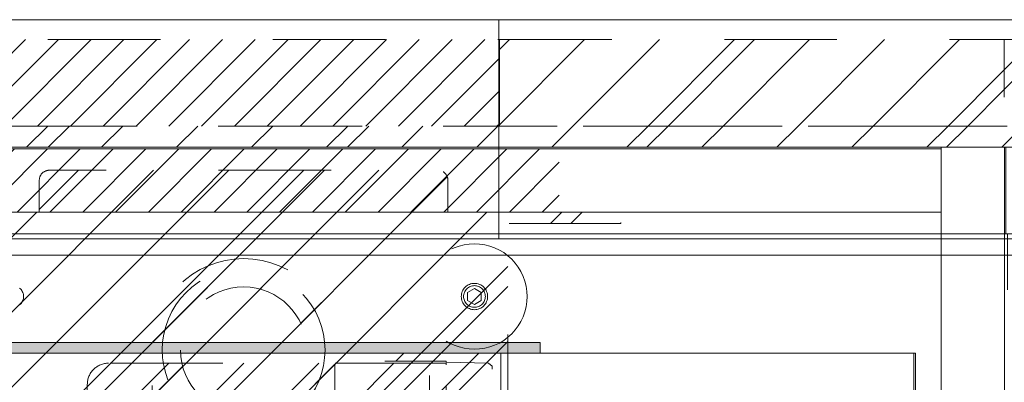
# Model space of a CAD drawing. Header units: inches. Extents: x -462 to -288, y -230 to 11.
# Tile 52 of 58: x -359.68 to -348.01, y 6.94 to 11.24. Entities that reach past the tile are written whole.
import ezdxf

# ---------------------------------------------------------------- set-up
doc = ezdxf.new("R2010")
doc.units = ezdxf.units.IN
doc.header["$LTSCALE"] = 32
doc.header["$MEASUREMENT"] = 0
doc.header["$PDMODE"] = 1
doc.header["$PDSIZE"] = -2
doc.linetypes.add('Dash Style-1', pattern=[0.083328, 0.041656, -0.041672])
for name, color, linetype, lineweight in [('DashLine', 7, 'Dash Style-1', 13), ('DashLineFill', 7, 'Dash Style-1', 13), ('Drawing', 7, 'Continuous', 18), ('Metal-Black', 7, 'Continuous', 18), ('Metal__PL', 7, 'Continuous', 18), ('None', 7, 'Continuous', 18), ('SolidLine', 7, 'Continuous', 15), ('Wood_1-H', 7, 'Continuous', 13)]:
    doc.layers.add(name, color=color, linetype=linetype, lineweight=lineweight)
doc.layers.add('Electrical', color=1, linetype='Dash Style-1', lineweight=15, true_color=0xff0000)
pattern_1 = [(45, (0, 0), (-0.3333333, -0.7222222), [])]
pattern_2 = [(45, (0, 0), (-1.613016, 1.935715), []), (45, (-1.0608, 1.0608), (-0.472346, 0.4167613), [])]

# ---------------------------------------------------------------- blocks, each defined once
blk = doc.blocks.new('Group-1')
at = {"layer": 'DashLineFill', "linetype": 'Continuous', "lineweight": 13}
h = blk.add_hatch(dxfattribs=at)
h.set_pattern_fill('Steel', color=253, style=0, pattern_type=2)
h.set_pattern_definition(pattern_2)
h.paths.add_polyline_path([(72.008, 0), (77.992, 0), (77.992, -1.024), (72.008, -1.024)])
at = {"layer": 'Electrical', "linetype": 'Continuous', "lineweight": 5, "true_color": 0xdd0000}
h = blk.add_hatch(dxfattribs=at)
h.set_pattern_fill('ElectricalHatch', color=12, style=0, pattern_type=2)
h.set_pattern_definition(pattern_1)
h.paths.add_polyline_path([(47.992, 0), (72.008, 0), (72.008, -1.024), (47.992, -1.024)])
at = {"layer": 'DashLineFill', "flags": 128}
blk.add_lwpolyline([(72.008, 0), (77.992, 0), (77.992, -1.024), (72.008, -1.024)], close=True, dxfattribs=at)
at = {"layer": 'Electrical', "flags": 128}
blk.add_lwpolyline([(47.992, 0), (72.008, 0), (72.008, -1.024), (47.992, -1.024)], close=True, dxfattribs=at)
blk = doc.blocks.new('Group-2')
at = {"layer": 'DashLineFill', "linetype": 'Continuous', "lineweight": 13}
h = blk.add_hatch(dxfattribs=at)
h.set_pattern_fill('Steel', color=253, style=0, pattern_type=2)
h.set_pattern_definition(pattern_2)
h.paths.add_polyline_path([(77.992, 0), (83.976, 0), (83.976, -1.024), (77.992, -1.024)])
at = {"layer": 'DashLineFill', "flags": 128}
blk.add_lwpolyline([(77.992, 0), (83.976, 0), (83.976, -1.024), (77.992, -1.024)], close=True, dxfattribs=at)
blk = doc.blocks.new('Group-4')
at = {"layer": 'SolidLine', "flags": 128}
for points in [[(0, 0.236), (72, 0.236), (72, -2.362), (0, -2.362)], [(72, 0.236), (138, 0.236), (138, -2.362), (72, -2.362)]]:
    blk.add_lwpolyline(points, close=True, dxfattribs=at)
at = {"layer": 'None'}
for name in ['Group-1', 'Group-2']:
    blk.add_blockref(name, (0, 0), dxfattribs=at)
blk = doc.blocks.new('SL Wall Panel (2D)')
at = {"layer": 'None'}
blk.add_blockref('Group-4', (0, 0), dxfattribs=at)
at = {"layer": 'Drawing', "color": 0, "flags": 1}
for tag in ['Catalog', 'Option1', 'Option2', 'Option3', 'Option4', 'Option5', 'Option6', 'Option7', 'Option8', 'Option9', 'Option10', 'Option11', 'Option12', 'Custom', 'Tag', 'FinishGroup', 'Discount', 'Item1', 'Item2', 'Item3', 'Item4', 'Item5', 'Item6', 'Item7', 'Item8', 'Item9', 'Item10', 'Item11', 'Item12', 'Item13', 'Item14', 'Item15', 'Item16', 'Item17', 'Item18', 'Item19', 'Item20', 'Item21', 'Item22', 'Item23', 'Item24', 'Item25']:
    blk.add_attdef(tag, (-102.499, -216.571), '', height=0.00709, dxfattribs=at)
blk = doc.blocks.new('Group-9')
at = {"layer": 'DashLineFill', "linetype": 'Continuous', "lineweight": 13}
h = blk.add_hatch(dxfattribs=at)
h.set_pattern_fill('Steel', color=253, style=0, pattern_type=2)
h.set_pattern_definition(pattern_2)
h.paths.add_polyline_path([(12, -12), (72, -12), (72, -12.252), (12, -12.252)])
at = {"layer": 'DashLineFill', "flags": 128}
blk.add_lwpolyline([(12, -12), (72, -12), (72, -12.252), (12, -12.252)], close=True, dxfattribs=at)
at = {"layer": 'SolidLine', "flags": 128}
blk.add_lwpolyline([(12, -12.252), (72, -12.252), (72, -13.276), (12, -13.276)], close=True, dxfattribs=at)
blk = doc.blocks.new('Group-10')
at = {"layer": 'None'}
blk.add_blockref('Group-9', (0, 0), dxfattribs=at)
blk = doc.blocks.new('SL Wall Tile (2D)-2')
at = {"layer": 'None'}
blk.add_blockref('Group-10', (0, 0), dxfattribs=at)
at = {"layer": 'Drawing', "color": 0, "flags": 1}
for tag in ['Catalog', 'FinishGroup', 'Discount', 'Option1', 'Option2', 'Option3', 'Option4', 'Option5', 'Option6', 'Option7', 'Option8', 'Option9', 'Option10', 'Option11', 'Option12', 'Custom', 'Tag', 'Item1', 'Item2', 'Item3', 'Item4', 'Item5', 'Item6', 'Item7', 'Item8', 'Item9', 'Item10', 'Item11', 'Item12', 'Item13', 'Item14', 'Item15', 'Item16', 'Item17', 'Item18', 'Item19', 'Item20', 'Item21', 'Item22', 'Item23', 'Item24', 'Item25']:
    blk.add_attdef(tag, (-60.533, -192.007), '', height=0.00709, dxfattribs=at)
blk = doc.blocks.new('Group-11')
at = {"layer": 'DashLineFill', "linetype": 'Continuous', "lineweight": 13}
h = blk.add_hatch(dxfattribs=at)
h.set_pattern_fill('Steel', color=253, style=0, pattern_type=2)
h.set_pattern_definition(pattern_2)
h.paths.add_polyline_path([(12.02, -12), (132.02, -12), (132.02, -12.252), (12.02, -12.252)])
at = {"layer": 'DashLineFill', "flags": 128}
blk.add_lwpolyline([(12.02, -12), (132.02, -12), (132.02, -12.252), (12.02, -12.252)], close=True, dxfattribs=at)
at = {"layer": 'SolidLine', "flags": 128}
blk.add_lwpolyline([(12.02, -12.252), (132.02, -12.252), (132.02, -13.276), (12.02, -13.276)], close=True, dxfattribs=at)
blk = doc.blocks.new('Group-13')
at = {"layer": 'DashLine', "flags": 128}
blk.add_lwpolyline([(42.02, -13.276), (72.02, -13.276), (72.02, -15.697), (42.02, -15.697)], close=True, dxfattribs=at)
at = {"layer": 'SolidLine', "flags": 128}
blk.add_lwpolyline([(42.02, -13.276), (72.02, -13.276), (72.02, -13.531), (42.02, -13.531)], close=True, dxfattribs=at)
blk = doc.blocks.new('Group-16')
at = {"layer": 'SolidLine', "flags": 128}
blk.add_lwpolyline([(12.02, -13.531), (132.02, -13.531), (132.02, -25.539), (12.02, -25.539)], close=True, dxfattribs=at)
at = {"layer": 'None'}
blk.add_blockref('Group-13', (0, 0), dxfattribs=at)
blk = doc.blocks.new('Group-17')
at = {"layer": 'None'}
for name in ['Group-11', 'Group-16']:
    blk.add_blockref(name, (0, 0), dxfattribs=at)
blk = doc.blocks.new('Group-18')
at = {"layer": 'None'}
blk.add_blockref('Group-17', (0, 0), dxfattribs=at)
blk = doc.blocks.new('SL Overhead (2D)')
at = {"layer": 'None'}
blk.add_blockref('Group-18', (0, 0), dxfattribs=at)
at = {"layer": 'Drawing', "color": 0, "flags": 1}
for tag in ['Catalog', 'Custom', 'FinishGroup', 'Discount', 'Tag', 'Item1', 'Item2', 'Item3', 'Item4', 'Item5', 'Item6', 'Item7', 'Item8', 'Item9', 'Item10', 'Item11', 'Item12', 'Item13', 'Item14', 'Item15', 'Item16', 'Item17', 'Item18', 'Item19', 'Item20', 'Item21', 'Item22', 'Item23', 'Item24', 'Item25', 'Option1', 'Option2', 'Option3', 'Option4', 'Option5', 'Option6', 'Option7', 'Option8', 'Option9', 'Option10', 'Option11', 'Option12']:
    blk.add_attdef(tag, (-60.523, -147.026), '', height=0.00709, dxfattribs=at)
blk = doc.blocks.new('1BP8DW-Leveler (2D)')
at = {"layer": 'DashLine', "flags": 128}
for points in [[(0.625, 0), (0.622, -0.061), (0.613, -0.122), (0.598, -0.181), (0.577, -0.239), (0.551, -0.295), (0.52, -0.347), (0.483, -0.396), (0.442, -0.442), (0.396, -0.483), (0.347, -0.52), (0.295, -0.551), (0.239, -0.577), (0.181, -0.598), (0.122, -0.613), (0.061, -0.622), (0, -0.625), (-0.061, -0.622), (-0.122, -0.613), (-0.181, -0.598), (-0.239, -0.577), (-0.295, -0.551), (-0.347, -0.52), (-0.396, -0.483), (-0.442, -0.442), (-0.483, -0.396), (-0.52, -0.347), (-0.551, -0.295), (-0.577, -0.239), (-0.598, -0.181), (-0.613, -0.122), (-0.622, -0.061), (-0.625, 0), (-0.622, 0.061), (-0.613, 0.122), (-0.598, 0.181), (-0.577, 0.239), (-0.551, 0.295), (-0.52, 0.347), (-0.483, 0.396), (-0.442, 0.442), (-0.396, 0.483), (-0.347, 0.52), (-0.295, 0.551), (-0.239, 0.577), (-0.181, 0.598), (-0.122, 0.613), (-0.061, 0.622), (0, 0.625), (0.061, 0.622), (0.122, 0.613), (0.181, 0.598), (0.239, 0.577), (0.295, 0.551), (0.347, 0.52), (0.396, 0.483), (0.442, 0.442), (0.483, 0.396), (0.52, 0.347), (0.551, 0.295), (0.577, 0.239), (0.598, 0.181), (0.613, 0.122), (0.622, 0.061)], [(0, 0.156), (0.015, 0.155), (0.03, 0.153), (0.045, 0.15), (0.06, 0.144), (0.074, 0.138), (0.087, 0.13), (0.099, 0.121), (0.11, 0.11), (0.121, 0.099), (0.13, 0.087), (0.138, 0.074), (0.144, 0.06), (0.15, 0.045), (0.153, 0.03), (0.155, 0.015), (0.156, 0), (0.155, -0.015), (0.153, -0.03), (0.15, -0.045), (0.144, -0.06), (0.138, -0.074), (0.13, -0.087), (0.121, -0.099), (0.11, -0.11), (0.099, -0.121), (0.087, -0.13), (0.074, -0.138), (0.06, -0.144), (0.045, -0.15), (0.03, -0.153), (0.015, -0.155), (0, -0.156), (-0.015, -0.155), (-0.03, -0.153), (-0.045, -0.15), (-0.06, -0.144), (-0.074, -0.138), (-0.087, -0.13), (-0.099, -0.121), (-0.11, -0.11), (-0.121, -0.099), (-0.13, -0.087), (-0.138, -0.074), (-0.144, -0.06), (-0.15, -0.045), (-0.153, -0.03), (-0.155, -0.015), (-0.156, 0), (-0.155, 0.015), (-0.153, 0.03), (-0.15, 0.045), (-0.144, 0.06), (-0.138, 0.074), (-0.13, 0.087), (-0.121, 0.099), (-0.11, 0.11), (-0.099, 0.121), (-0.087, 0.13), (-0.074, 0.138), (-0.06, 0.144), (-0.045, 0.15), (-0.03, 0.153), (-0.015, 0.155)], [(0, 0.094), (-0.081, 0.047), (-0.081, -0.047), (0, -0.094), (0.081, -0.047), (0.081, 0.047)]]:
    blk.add_lwpolyline(points, close=True, dxfattribs=at)
blk = doc.blocks.new('1BRPX5-Util_Bkt_Sm-F (2D)')
at = {"layer": 'DashLineFill', "linetype": 'Continuous', "lineweight": 13}
h = blk.add_hatch(dxfattribs=at)
h.set_pattern_fill('Steel', color=253, style=0, pattern_type=2)
h.set_pattern_definition(pattern_2)
edge = h.paths.add_edge_path()
edge.add_line((-4.469, 4.413), (-3.13, 4.413))
edge.add_line((-3.13, 4.413), (-3.13, -1.854))
edge.add_line((-3.13, -1.854), (-4.469, -1.854))
edge.add_line((-4.469, -1.854), (-4.469, -1.988))
edge.add_line((-4.469, -1.988), (-2.421, -1.988))
edge.add_line((-2.421, -1.988), (-2.421, -2.366))
edge.add_arc((-2.303, -2.366), 0.118, 180, 270)
edge.add_line((-2.303, -2.484), (2.303, -2.484))
edge.add_arc((2.303, -2.366), 0.118, 270, 360)
edge.add_line((2.421, -2.366), (2.421, -1.988))
edge.add_line((2.421, -1.988), (4.469, -1.988))
edge.add_line((4.469, -1.988), (4.469, -1.854))
edge.add_line((4.469, -1.854), (3.13, -1.854))
edge.add_line((3.13, -1.854), (3.13, 4.413))
edge.add_line((3.13, 4.413), (4.469, 4.413))
edge.add_line((4.469, 4.413), (4.469, 4.547))
edge.add_line((4.469, 4.547), (2.421, 4.547))
edge.add_line((2.421, 4.547), (2.421, 4.925))
edge.add_arc((2.303, 4.925), 0.118, 0, 90)
edge.add_line((2.303, 5.043), (-2.303, 5.043))
edge.add_arc((-2.303, 4.925), 0.118, 90, 180)
edge.add_line((-2.421, 4.925), (-2.421, 4.547))
edge.add_line((-2.421, 4.547), (-4.469, 4.547))
edge.add_line((-4.469, 4.547), (-4.469, 4.413))
at = {"layer": 'DashLineFill', "flags": 128}
blk.add_lwpolyline([(-4.469, 4.413), (-3.13, 4.413), (-3.13, -1.854), (-4.469, -1.854), (-4.469, -1.988), (-2.421, -1.988), (-2.421, -2.366, 0.414214), (-2.303, -2.484), (2.303, -2.484, 0.414214), (2.421, -2.366), (2.421, -1.988), (4.469, -1.988), (4.469, -1.854), (3.13, -1.854), (3.13, 4.413), (4.469, 4.413), (4.469, 4.547), (2.421, 4.547), (2.421, 4.925, 0.414214), (2.303, 5.043), (-2.303, 5.043, 0.414214), (-2.421, 4.925), (-2.421, 4.547), (-4.469, 4.547)], format="xyb", close=True, dxfattribs=at)
at = {"layer": 'SolidLine', "flags": 128}
blk.add_lwpolyline([(-2.655, 3.647), (-2.645, 3.638), (-2.637, 3.629), (-2.629, 3.619), (-2.623, 3.608), (-2.618, 3.596), (-2.613, 3.585), (-2.61, 3.572), (-2.608, 3.56), (-2.608, 3.547), (-2.608, 3.535), (-2.61, 3.522), (-2.613, 3.51), (-2.618, 3.498), (-2.623, 3.487), (-2.629, 3.476), (-2.637, 3.466), (-2.645, 3.456), (-2.655, 3.448)], dxfattribs=at)
blk.add_lwpolyline([(2.736, 3.419), (2.724, 3.419), (2.711, 3.421), (2.699, 3.424), (2.687, 3.429), (2.676, 3.434), (2.665, 3.44), (2.655, 3.448), (2.645, 3.456), (2.637, 3.466), (2.629, 3.476), (2.623, 3.487), (2.618, 3.498), (2.613, 3.51), (2.61, 3.522), (2.608, 3.535), (2.608, 3.547), (2.608, 3.56), (2.61, 3.572), (2.613, 3.585), (2.618, 3.596), (2.623, 3.608), (2.629, 3.619), (2.637, 3.629), (2.645, 3.638), (2.655, 3.647), (2.665, 3.654), (2.676, 3.661), (2.687, 3.666), (2.699, 3.67), (2.711, 3.673), (2.724, 3.675), (2.736, 3.676), (2.749, 3.675), (2.761, 3.673), (2.774, 3.67), (2.785, 3.666), (2.797, 3.661), (2.808, 3.654), (2.818, 3.647), (2.827, 3.638), (2.836, 3.629), (2.843, 3.619), (2.85, 3.608), (2.855, 3.596), (2.859, 3.585), (2.862, 3.572), (2.864, 3.56), (2.865, 3.547), (2.864, 3.535), (2.862, 3.522), (2.859, 3.51), (2.855, 3.498), (2.85, 3.487), (2.843, 3.476), (2.836, 3.466), (2.827, 3.456), (2.818, 3.448), (2.808, 3.44), (2.797, 3.434), (2.785, 3.429), (2.774, 3.424), (2.761, 3.421), (2.749, 3.419)], close=True, dxfattribs=at)
at = {"layer": 'Metal-Black', "color": 7}
blk.add_blockref('1BP8DW-Leveler (2D)', (2.736, 3.547), dxfattribs=at)
blk = doc.blocks.new('TLLegSleeve (2D)')
at = {"layer": 'DashLineFill', "linetype": 'Continuous', "lineweight": 13}
h = blk.add_hatch(dxfattribs=at)
h.set_pattern_fill('Steel', color=253, style=0, pattern_type=2)
h.set_pattern_definition(pattern_2)
edge = h.paths.add_edge_path()
edge.add_line((1.083, 1.402), (1.083, 2.913))
edge.add_arc((0, 2.913), 1.083, 0, 180)
edge.add_line((-1.083, 2.913), (-1.083, 1.402))
edge.add_arc((0, 0), 1.772, 127.6699, 412.3301)
edge.add_line((1.083, 1.402), (1.083, 1.402))
edge = h.paths.add_edge_path()
edge.add_arc((0, 2.913), 0.748, 180, 360)
edge.add_arc((0, 2.913), 0.748, 0, 180)
edge.add_line((-0.748, 2.913), (-0.748, 2.913))
edge = h.paths.add_edge_path()
edge.add_arc((0, 0), 1.437, 180, 360)
edge.add_arc((0, 0), 1.437, 0, 180)
edge.add_line((-1.437, 0), (-1.437, 0))
at = {"layer": 'DashLine', "color": 8, "flags": 128}
blk.add_lwpolyline([(0.965, 2.913), (0.96, 2.819), (0.946, 2.725), (0.923, 2.633), (0.891, 2.544), (0.851, 2.459), (0.802, 2.378), (0.746, 2.301), (0.682, 2.231), (0.612, 2.168), (0.536, 2.111), (0.455, 2.063), (0.369, 2.022), (0.28, 1.99), (0.188, 1.967), (0.095, 1.953), (0, 1.949), (-0.095, 1.953), (-0.188, 1.967), (-0.28, 1.99), (-0.369, 2.022), (-0.455, 2.063), (-0.536, 2.111), (-0.612, 2.168), (-0.682, 2.231), (-0.746, 2.301), (-0.802, 2.378), (-0.851, 2.459), (-0.891, 2.544), (-0.923, 2.633), (-0.946, 2.725), (-0.96, 2.819), (-0.965, 2.913), (-0.96, 3.008), (-0.946, 3.102), (-0.923, 3.193), (-0.891, 3.283), (-0.851, 3.368), (-0.802, 3.449), (-0.746, 3.525), (-0.682, 3.595), (-0.612, 3.659), (-0.536, 3.715), (-0.455, 3.764), (-0.369, 3.805), (-0.28, 3.836), (-0.188, 3.859), (-0.095, 3.873), (0, 3.878), (0.095, 3.873), (0.188, 3.859), (0.28, 3.836), (0.369, 3.805), (0.455, 3.764), (0.536, 3.715), (0.612, 3.659), (0.682, 3.595), (0.746, 3.525), (0.802, 3.449), (0.851, 3.368), (0.891, 3.283), (0.923, 3.193), (0.946, 3.102), (0.96, 3.008)], close=True, dxfattribs=at)
at = {"layer": 'DashLineFill', "flags": 128}
for points in [[(1.083, 1.402), (1.083, 2.913, 1), (-1.083, 2.913), (-1.083, 1.402, 2.931619), (1.083, 1.402)], [(-0.748, 2.913, 1), (0.748, 2.913, 1), (-0.748, 2.913)]]:
    blk.add_lwpolyline(points, format="xyb", close=True, dxfattribs=at)
at = {"layer": 'DashLineFill', "linetype": 'Continuous', "lineweight": 5}
blk.add_point((0, 2.913), dxfattribs=at)
blk = doc.blocks.new('Group-27')
at = {"layer": 'Electrical', "linetype": 'Continuous', "lineweight": 5, "true_color": 0xdd0000}
h = blk.add_hatch(dxfattribs=at)
h.set_pattern_fill('ElectricalHatch', color=12, style=0, pattern_type=2)
h.set_pattern_definition(pattern_1)
h.paths.add_polyline_path([(23.944, -0.02), (54.685, -0.02), (54.685, -0.768), (23.944, -0.768)])
at = {"layer": 'Electrical', "flags": 128}
blk.add_lwpolyline([(23.944, -0.02), (54.685, -0.02), (54.685, -0.768), (23.944, -0.768)], close=True, dxfattribs=at)
at = {"layer": 'SolidLine', "flags": 128}
for points in [[(59.213, 0), (59.961, 0), (59.961, -8.071), (59.213, -8.071)], [(0.748, -0.02), (59.213, -0.02), (59.213, -0.768), (0.748, -0.768)], [(0.748, -0.768), (59.213, -0.768), (59.213, -8.051), (0.748, -8.051)]]:
    blk.add_lwpolyline(points, close=True, dxfattribs=at)
at = {"layer": 'Wood_1-H', "color": 7}
for name in ['1BRPX5-Util_Bkt_Sm-F (2D)', 'TLLegSleeve (2D)']:
    blk.add_blockref(name, (50.945, -5.315), dxfattribs=at)
blk = doc.blocks.new('Group-28')
at = {"layer": 'None'}
blk.add_blockref('Group-27', (0, 0), dxfattribs=at)
blk = doc.blocks.new('SL Utility Cabinet (2D)')
at = {"layer": 'None'}
blk.add_blockref('Group-28', (0, 0), dxfattribs=at)
at = {"layer": 'Drawing', "color": 0, "flags": 1}
for tag in ['Tag', 'Catalog', 'Custom', 'FinishGroup', 'Discount', 'Item2', 'Item3', 'Item6', 'Item8', 'Item9', 'Item10', 'Item12', 'Item13', 'Item16', 'Item18', 'Item19', 'Item20', 'Item21', 'Item22', 'Item23', 'Item24', 'Item25', 'Option1', 'Option2', 'Option3', 'Option4', 'Option5', 'Option6', 'Option7', 'Option8', 'Option9', 'Option10', 'Option11', 'Option12', 'Item1', 'Item4', 'Item5', 'Item7', 'Item11', 'Item14', 'Item15', 'Item17']:
    blk.add_attdef(tag, (-48.513, 7.463), '', height=0.00709, dxfattribs=at)
blk = doc.blocks.new('Group-30')
at = {"layer": 'SolidLine', "flags": 128}
blk.add_lwpolyline([(57.736, -30), (57.736, -2.559), (57.756, -2.559), (57.756, -30)], close=True, dxfattribs=at)
blk = doc.blocks.new('Group-38')
at = {"layer": 'Metal__PL', "linetype": 'Continuous', "lineweight": 0, "transparency": 33554687}
blk.add_hatch(color=7, dxfattribs=at).paths.add_polyline_path([(4.449, -2.433), (53.307, -2.433), (53.307, -2.559), (4.449, -2.559)])
at = {"layer": 'DashLine', "flags": 128}
blk.add_lwpolyline([(0, -2.559), (57.756, -2.559), (57.756, -30), (0, -30)], close=True, dxfattribs=at)
at = {"layer": 'Metal__PL', "linetype": 'Continuous', "transparency": 33554687, "flags": 128}
blk.add_lwpolyline([(4.449, -2.433), (53.307, -2.433), (53.307, -2.559), (4.449, -2.559)], close=True, dxfattribs=at)
at = {"layer": 'SolidLine', "flags": 128}
blk.add_lwpolyline([(0, -2.559), (57.756, -2.559), (57.756, -30), (0, -30)], close=True, dxfattribs=at)
at = {"layer": 'None'}
blk.add_blockref('Group-30', (0, 0), dxfattribs=at)
blk = doc.blocks.new('1BRPT9-Bracket (2D)')
at = {"layer": 'DashLineFill', "linetype": 'Continuous', "lineweight": 13}
h = blk.add_hatch(dxfattribs=at)
h.set_pattern_fill('Steel', color=253, style=0, pattern_type=2)
h.set_pattern_definition(pattern_2)
edge = h.paths.add_edge_path()
edge.add_arc((1.678, -8.488), 0.252, 270, 360)
edge.add_line((1.93, -8.488), (1.93, -7.48))
edge.add_line((1.93, -7.48), (2.324, -7.48))
edge.add_line((2.324, -7.48), (2.324, 7.461))
edge.add_line((2.324, 7.461), (1.93, 7.48))
edge.add_line((1.93, 7.48), (1.93, 8.488))
edge.add_arc((1.678, 8.488), 0.252, 360, 450)
edge.add_line((1.678, 8.74), (-2.322, 8.74))
edge.add_line((-2.322, 8.74), (-2.322, -8.74))
edge.add_line((-2.322, -8.74), (1.678, -8.74))
at = {"layer": 'DashLineFill'}
blk.add_line((-2.125, 8.74), (-2.125, -8.74), dxfattribs=at)
at = {"layer": 'DashLineFill', "flags": 128}
blk.add_lwpolyline([(1.678, -8.74, 0.414214), (1.93, -8.488), (1.93, -7.48), (2.324, -7.48), (2.324, 7.461), (1.93, 7.48), (1.93, 8.488, 0.414214), (1.678, 8.74), (-2.322, 8.74), (-2.322, -8.74)], format="xyb", close=True, dxfattribs=at)
blk = doc.blocks.new('1BRPT8_Cover (2D)')
at = {"layer": 'DashLineFill', "linetype": 'Continuous', "lineweight": 13}
h = blk.add_hatch(dxfattribs=at)
h.set_pattern_fill('Steel', color=253, style=0, pattern_type=2)
h.set_pattern_definition(pattern_2)
h.paths.add_polyline_path([(-1.594, -8.764), (-2.323, -8.764), (-2.323, -8.751), (-2.826, -8.742), (-2.866, -8.703), (-2.866, -6.673), (-2.847, -6.653), (-2.323, -6.644), (-2.323, -6.584), (-2.847, -6.575), (-2.866, -6.555), (-2.866, -4.468), (-2.847, -4.449), (-2.323, -4.439), (-2.323, -4.379), (-2.847, -4.37), (-2.866, -4.351), (-2.866, -2.264), (-2.847, -2.244), (-2.323, -2.235), (-2.323, -2.175), (-2.847, -2.166), (-2.866, -2.146), (-2.866, -0.059), (-2.847, -0.039), (-2.323, -0.03), (-2.323, 0.03), (-2.847, 0.039), (-2.866, 0.059), (-2.866, 2.146), (-2.847, 2.166), (-2.323, 2.175), (-2.323, 2.235), (-2.847, 2.244), (-2.866, 2.264), (-2.866, 4.351), (-2.847, 4.37), (-2.323, 4.379), (-2.323, 4.439), (-2.847, 4.449), (-2.866, 4.468), (-2.865, 6.555), (-2.847, 6.575), (-2.323, 6.584), (-2.323, 6.644), (-2.847, 6.653), (-2.866, 6.673), (-2.866, 8.703), (-2.826, 8.742), (-1.594, 8.764), (-1.594, 8.858), (-2.972, 8.858), (-2.972, -8.858), (-1.594, -8.858)])
h = blk.add_hatch(dxfattribs=at)
h.set_pattern_fill('Steel', color=253, style=0, pattern_type=2)
h.set_pattern_definition(pattern_2)
h.paths.add_polyline_path([(-2.323, 8.858), (-2.323, -8.858), (-2.972, -8.858), (-2.972, 8.858)])
at = {"layer": 'DashLineFill', "flags": 128}
for points in [[(-1.594, -8.764), (-2.323, -8.764), (-2.323, -8.751), (-2.826, -8.742), (-2.866, -8.703), (-2.866, -6.673), (-2.847, -6.653), (-2.323, -6.644), (-2.323, -6.584), (-2.847, -6.575), (-2.866, -6.555), (-2.866, -4.468), (-2.847, -4.449), (-2.323, -4.439), (-2.323, -4.379), (-2.847, -4.37), (-2.866, -4.351), (-2.866, -2.264), (-2.847, -2.244), (-2.323, -2.235), (-2.323, -2.175), (-2.847, -2.166), (-2.866, -2.146), (-2.866, -0.059), (-2.847, -0.039), (-2.323, -0.03), (-2.323, 0.03), (-2.847, 0.039), (-2.866, 0.059), (-2.866, 2.146), (-2.847, 2.166), (-2.323, 2.175), (-2.323, 2.235), (-2.847, 2.244), (-2.866, 2.264), (-2.866, 4.351), (-2.847, 4.37), (-2.323, 4.379), (-2.323, 4.439), (-2.847, 4.449), (-2.866, 4.468), (-2.865, 6.555), (-2.847, 6.575), (-2.323, 6.584), (-2.323, 6.644), (-2.847, 6.653), (-2.866, 6.673), (-2.866, 8.703), (-2.826, 8.742), (-1.594, 8.764), (-1.594, 8.858), (-2.972, 8.858), (-2.972, -8.858), (-1.594, -8.858)], [(-2.323, 8.858), (-2.323, -8.858), (-2.972, -8.858), (-2.972, 8.858)]]:
    blk.add_lwpolyline(points, close=True, dxfattribs=at)
blk = doc.blocks.new('Group-65')
at = {"layer": 'None', "color": 7, "rotation": 180}
for name in ['1BRPT8_Cover (2D)', '1BRPT9-Bracket (2D)']:
    blk.add_blockref(name, (49.87, -11.417), dxfattribs=at)
blk = doc.blocks.new('Group-67')
at = {"layer": 'None'}
blk.add_blockref('Group-38', (0, 0), dxfattribs=at)
blk.add_blockref('Group-65', (0, 0), dxfattribs=at)
blk = doc.blocks.new('SL Credenza Desk Top (2D)')
at = {"layer": 'None'}
blk.add_blockref('Group-67', (0, 0), dxfattribs=at)
at = {"layer": 'Drawing', "color": 0, "flags": 1}
for tag in ['Catalog', 'Custom', 'FinishGroup', 'Discount', 'Tag', 'Item1', 'Item2', 'Item3', 'Item4', 'Item5', 'Item6', 'Item7', 'Item8', 'Item9', 'Item10', 'Item11', 'Item12', 'Item13', 'Item14', 'Item15', 'Item16', 'Item17', 'Item18', 'Item19', 'Item20', 'Item21', 'Item22', 'Item23', 'Item24', 'Item25', 'Option1', 'Option2', 'Option3', 'Option4', 'Option5', 'Option6', 'Option7', 'Option8', 'Option9', 'Option10', 'Option11', 'Option12']:
    blk.add_attdef(tag, (-47.36, -5.664), '', height=0.00709, dxfattribs=at)

msp = doc.modelspace()

# ---------------------------------------------------------------- block references
at = {"layer": 'Drawing'}
for name, p in [('SL Wall Panel (2D)', (-426.004, 11)), ('SL Wall Tile (2D)-2', (-419.992, 21.976)), ('SL Overhead (2D)', (-419.992, 21.976)), ('SL Utility Cabinet (2D)', (-407.972, 9.724))]:
    msp.add_blockref(name, p, dxfattribs=at)

# ---------------------------------------------------------------- next in the draw order: block references
msp.add_blockref('SL Credenza Desk Top (2D)', (-406.819, 9.843), dxfattribs=at)

doc.saveas('drawing.dxf')
